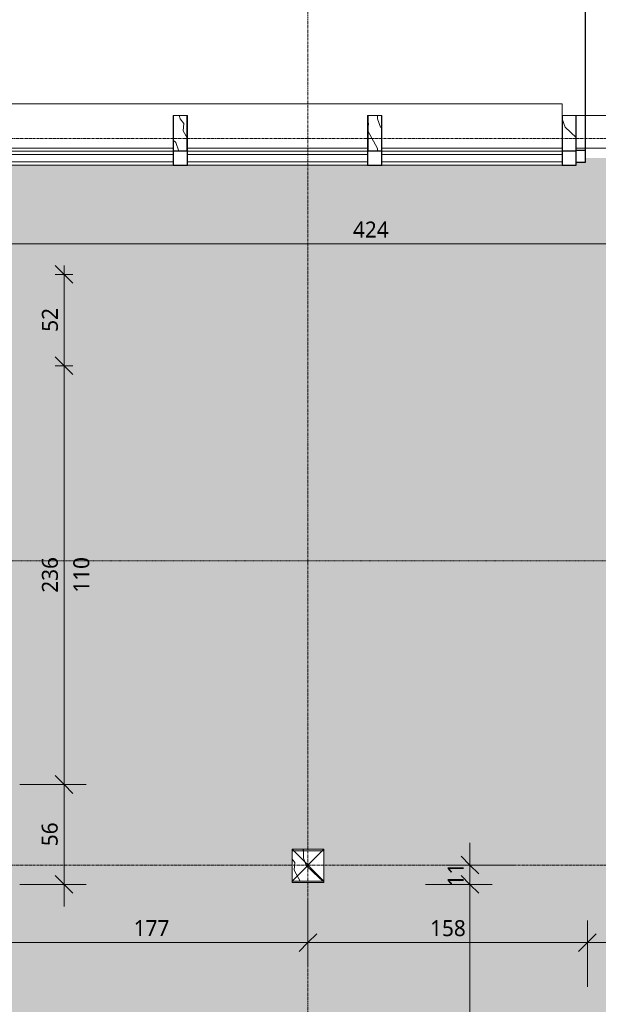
# Model space of a CAD drawing. Header units: millimetres. Extents: x -21522 to 77796, y -25697 to 15217.
# Tile 27 of 256: x 2273 to 5536, y -21440 to -15891. Entities that reach past the tile are written whole.
import ezdxf

# ---------------------------------------------------------------- set-up
doc = ezdxf.new("R2010")
doc.units = ezdxf.units.MM
doc.linetypes.add('Ligne de quadrillage', pattern=[22.225, 12.7, -3.175, 3.175, -3.175])
doc.linetypes.add('Tiret point', pattern=[6.25, 2.5, -1.875, 0, -1.875])
for name, color, linetype, lineweight in [('A-ANNO-DIMS', 211, 'Continuous', 9), ('A-ANNO-DIMS-50', 211, 'Continuous', 9), ('A-AREA-PATT', 32, 'Continuous', 13), ('A-COLS', 52, 'Continuous', 13), ('A-DETL-GENF', 92, 'Continuous', 13), ('A-DOOR', 31, 'Continuous', 25), ('A-DOOR-FRAM', 31, 'Continuous', 25), ('A-FLOR', 192, 'Continuous', 13), ('A-GLAZ-CURT', 52, 'Continuous', 13), ('A-GLAZ-CWMG', 51, 'Continuous', 13), ('C-TOPO-SDVS', 7, 'Continuous', 13), ('G-ANNO-SYMB', 111, 'Continuous', 9), ('S-BEAM', 12, 'Continuous', 13), ('S-GRID', 1, 'Continuous', 9)]:
    doc.layers.add(name, color=color, linetype=linetype, lineweight=lineweight)
doc.styles.add('Trebuchet MS_1', font='trebuc.ttf', dxfattribs={"height": 90})
doc.dimstyles.new('Cotes50e_Intérieur_Ht', dxfattribs={"dimscale": 304.8, "dimtxt": 92.785582, "dimasz": 0.328084, "dimexe": 0.164042, "dimexo": 0.0625, "dimgap": 0.032808, "dimtad": 1, "dimdec": 0, "dimlfac": 0.1, "dimzin": 0, "dimdsep": 46, "dimtxsty": 'Trebuchet MS_1', "dimblk1": 'OBLIQUE', "dimblk2": 'OBLIQUE', "dimsah": 1, "dimcen": 0.09, "dimdle": 0.164042, "dimazin": 0, "dimtfac": 1, "dimtdec": 4, "dimtix": 1, "dimtmove": 0, "dimatfit": 3, "dimfxl": 0.164042, "dimfxlon": 1, "dimtvp": 1, "dimtolj": 1, "dimtzin": 0, "dimarcsym": 2})
doc.dimstyles.new('Cotes50e_Intérieur_Transparent', dxfattribs={"dimscale": 304.8, "dimtxt": 92.785582, "dimasz": 0.328084, "dimexe": 0.410105, "dimexo": 0.0625, "dimgap": 0.036089, "dimtad": 1, "dimdec": 0, "dimlfac": 0.1, "dimzin": 0, "dimdsep": 46, "dimtxsty": 'Trebuchet MS_1', "dimblk1": 'OBLIQUE', "dimblk2": 'OBLIQUE', "dimsah": 1, "dimcen": 0.09, "dimdle": 0.410105, "dimazin": 0, "dimtfac": 1, "dimtdec": 4, "dimtix": 1, "dimtmove": 0, "dimatfit": 3, "dimfxl": 0.82021, "dimfxlon": 1, "dimtvp": 1, "dimtolj": 1, "dimtzin": 0, "dimarcsym": 2})
pattern_1 = [(108.435, (54.145, 0), (-208.24995, 416.49993), [79.025, -579.519]), (139.399, (29.155, 74.97), (-1249.505702, 1041.24372), [38.399, -1881.572]), (136.848, (208.25, 99.96), (-3123.769422, 2915.4788923), [91.346, -4475.934]), (109.983, (141.61, 162.435), (-624.746965, 1666.001328), [48.75, -2388.754]), (90, (124.95, 0), (-208.25, 208.25), [41.65, -166.6]), (118.443, (124.95, 41.65), (1457.75313, -2707.248388), [113.682, -5570.435]), (84.289, (70.805, 141.61), (-208.263648, -1874.248384), [41.858, -2051.029]), (129.806, (74.97, 183.26), (833.0069, -1041.24319), [32.53, -1593.955])]

# ---------------------------------------------------------------- blocks, each defined once
blk = doc.blocks.new('Family - IfcBeam - POUTRE-251918-00_RDC_50e Copie 1')
at = {"layer": 'S-BEAM', "color": 250, "lineweight": 18}
for p, q in [((35863.5, 21318.3), (35817.1, 21318.3)), ((35817.1, 21318.3), (35817.1, 21241.9)), ((35892.1, 21318.3), (35863.5, 21318.3)), ((35892.1, 21194.7), (35892.1, 21318.3)), ((35817.1, 21241.9), (35817.1, 21118.3)), ((35892.1, 21118.3), (35892.1, 21194.7)), ((35817.1, 21118.3), (35845.8, 21118.3)), ((35845.8, 21118.3), (35892.1, 21118.3))]:
    blk.add_line(p, q, dxfattribs=at)
blk = doc.blocks.new('Family - IfcBeam - POUTRE-252008-00_RDC_50e Copie 1')
at = {"layer": 'S-BEAM', "color": 250, "lineweight": 18}
for p, q in [((34767, 21318.3), (34720.6, 21318.3)), ((34720.6, 21318.3), (34720.6, 21241.9)), ((34795.6, 21318.3), (34767, 21318.3)), ((34795.6, 21194.7), (34795.6, 21318.3)), ((34720.6, 21241.9), (34720.6, 21118.3)), ((34795.6, 21118.3), (34795.6, 21194.7)), ((34720.6, 21118.3), (34749.3, 21118.3)), ((34749.3, 21118.3), (34795.6, 21118.3))]:
    blk.add_line(p, q, dxfattribs=at)
blk = doc.blocks.new('Family - IfcBeam - POTEAU-252182-00_RDC_50e Copie 1')
at = {"layer": 'S-BEAM', "color": 250, "lineweight": 18}
for p, q in [((35502.5, 17175.6), (35388.2, 17175.6)), ((35388.2, 17175.6), (35388.2, 17110)), ((35568.2, 17175.6), (35502.5, 17175.6)), ((35568.2, 17061.3), (35568.2, 17175.6)), ((35388.2, 17110), (35388.2, 16995.6)), ((35568.2, 16995.6), (35568.2, 17061.3)), ((35388.2, 16995.6), (35453.8, 16995.6)), ((35453.8, 16995.6), (35568.2, 16995.6))]:
    blk.add_line(p, q, dxfattribs=at)
blk = doc.blocks.new('Family - IfcBeam - POUTRE-252392-00_RDC_50e Copie 1')
at = {"layer": 'S-BEAM', "color": 250, "lineweight": 18}
for p, q in [((36959.9, 21318.3), (36913.6, 21318.3)), ((36913.6, 21318.3), (36913.6, 21241.9)), ((36988.6, 21318.3), (36959.9, 21318.3)), ((36988.6, 21194.7), (36988.6, 21318.3)), ((36913.6, 21241.9), (36913.6, 21118.3)), ((36988.6, 21118.3), (36988.6, 21194.7)), ((36913.6, 21118.3), (36942.3, 21118.3)), ((36942.3, 21118.3), (36988.6, 21118.3))]:
    blk.add_line(p, q, dxfattribs=at)
blk = doc.blocks.new('GROUPE SCOLAIRE ST JULIEN - PRO - Ind A_importrevit_ifc-1-00_RDC_50e Copie 1')
at = {"layer": 'S-BEAM', "color": 250, "lineweight": 18, "rotation": 0.0001649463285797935}
for name in ['Family - IfcBeam - POUTRE-252008-00_RDC_50e Copie 1', 'Family - IfcBeam - POUTRE-251918-00_RDC_50e Copie 1', 'Family - IfcBeam - POUTRE-252392-00_RDC_50e Copie 1', 'Family - IfcBeam - POTEAU-252182-00_RDC_50e Copie 1']:
    blk.add_blockref(name, (-31579, -37749.8), dxfattribs=at)
blk = doc.blocks.new('Panneau système - Vitré-8583815-00_RDC_50e Copie 1')
at = {"layer": 'A-GLAZ-CURT', "color": 30}
for p, q in [((508.2, 20), (-508.2, 20)), ((-508.2, 20), (-508.2, -20)), ((508.2, -20), (508.2, 20)), ((-508.2, -20), (508.2, -20))]:
    blk.add_line(p, q, dxfattribs=at)
blk = doc.blocks.new('Double vitrée - Double vitrée-8399189-00_RDC_50e Copie 1')
at = {"layer": 'A-DOOR', "color": 20}
for p, q in [((-910, -944.6), (-910, -35)), ((910, -944.6), (910, -35))]:
    blk.add_line(p, q, dxfattribs=at)
at = {"layer": 'A-DOOR', "color": 30, "lineweight": 13}
for centre, start, end in [((-910, -35), 270, 0), ((910, -35), 180, 270)]:
    blk.add_arc(centre, 910, start, end, dxfattribs=at)
at = {"layer": 'A-DOOR-FRAM', "color": 20}
for p, q in [((-960, 25), (-910, 25)), ((-960, -45), (-960, 25)), ((-910, 25), (-910, -45)), ((910, -45), (910, 25)), ((910, 25), (960, 25)), ((960, 25), (960, -45)), ((-910, -45), (-960, -45)), ((960, -45), (910, -45))]:
    blk.add_line(p, q, dxfattribs=at)
blk = doc.blocks.new('Meneau rectangulaire - 80 x 80mm-V3-00_RDC_50e Copie 1')
at = {"layer": 'A-GLAZ-CWMG', "color": 20, "lineweight": 25}
for p, q in [((-40, 40), (40, 40)), ((40, 40), (40, -40)), ((-40, -40), (-40, -25)), ((40, -40), (-40, -40))]:
    blk.add_line(p, q, dxfattribs=at)
blk = doc.blocks.new('Meneau rectangulaire - 80 x 80mm-V2-00_RDC_50e Copie 1')
at = {"layer": 'A-GLAZ-CWMG', "color": 20, "lineweight": 25}
for p, q in [((-40, 40), (40, 40)), ((-40, -40), (-40, 40)), ((40, 40), (40, -40)), ((40, -40), (-40, -40))]:
    blk.add_line(p, q, dxfattribs=at)
blk = doc.blocks.new('Meneau rectangulaire - 80 x 80mm-8583803-00_RDC_50e Copie 1')
at = {"layer": 'A-GLAZ-CWMG', "color": 30}
for p, q in [((4315.5, -16631.4), (5332, -16631.4)), ((4315.5, -16711.4), (5332, -16711.4))]:
    blk.add_line(p, q, dxfattribs=at)
blk = doc.blocks.new('Meneau rectangulaire - 80 x 80mm-V4-00_RDC_50e Copie 1')
at = {"layer": 'A-GLAZ-CWMG', "color": 30}
for p, q in [((2122.5, -16631.4), (3139, -16631.4)), ((2131.5, -16711.4), (3139, -16711.4))]:
    blk.add_line(p, q, dxfattribs=at)
blk = doc.blocks.new('Poteau Bois - 180x180-8483352-00_RDC_50e Copie 1')
at = {"layer": 'A-COLS', "color": 30}
for p, q in [((90, 90), (-90, -90)), ((-90, 90), (90, -90))]:
    blk.add_line(p, q, dxfattribs=at)
blk = doc.blocks.new('DIMBLOCK57-00_RDC_50e Copie 1')
at = {"layer": 'A-ANNO-DIMS-50'}
for p, q in [((2131.5, -17154.9), (2131.5, -16904.9)), ((6372, -17154.9), (6372, -16904.9)), ((2131.5, -17154.9), (2181.5, -17104.9)), ((6372, -17154.9), (6422, -17104.9)), ((2006.5, -17154.9), (6372, -17154.9)), ((2131.5, -17154.9), (2081.5, -17204.9)), ((2131.5, -17154.9), (2131.5, -17279.9)), ((6372, -17154.9), (6322, -17204.9)), ((6372, -17154.9), (6372, -17279.9))]:
    blk.add_line(p, q, dxfattribs=at)
at = {"layer": 'A-ANNO-DIMS-50', "color": 0, "insert": (4152.7, -17028.8), "char_height": 90, "width": 237.783, "attachment_point": 1, "line_spacing_factor": 1.048425, "style": 'Trebuchet MS_1'}
blk.add_mtext('424', dxfattribs=at)
blk = doc.blocks.new('_Oblique')
at = {"color": 0, "linetype": 'ByBlock', "lineweight": -2}
blk.add_line((-0.5, -0.5), (0.5, 0.5), dxfattribs=at)
blk = doc.blocks.new('DIMBLOCK85-00_RDC_50e Copie 1')
at = {"layer": 'A-ANNO-DIMS-50'}
for p, q in [((2131.5, -21091.5), (2131.5, -20841.5)), ((3899.1, -21091.5), (3899.1, -20841.5)), ((2131.5, -21091.5), (2181.5, -21041.5)), ((3899.1, -21091.5), (3949.1, -21041.5)), ((2131.5, -21091.5), (2081.5, -21141.5)), ((2131.5, -21091.5), (3899.1, -21091.5)), ((2131.5, -21091.5), (2131.5, -21216.5)), ((3899.1, -21091.5), (3849.1, -21141.5)), ((3899.1, -21091.5), (3899.1, -21216.5))]:
    blk.add_line(p, q, dxfattribs=at)
at = {"layer": 'A-ANNO-DIMS-50', "color": 0, "insert": (2916.2, -20965.4), "char_height": 90, "width": 237.783, "attachment_point": 1, "line_spacing_factor": 1.048425, "style": 'Trebuchet MS_1'}
blk.add_mtext('177', dxfattribs=at)
blk = doc.blocks.new('DIMBLOCK86-00_RDC_50e Copie 1')
at = {"layer": 'A-ANNO-DIMS-50'}
for p, q in [((3899.1, -21091.5), (3899.1, -20841.5)), ((5474.3, -21091.5), (5474.3, -20966.5)), ((3899.1, -21091.5), (3949.1, -21041.5)), ((5474.3, -21091.5), (5524.3, -21041.5)), ((3899.1, -21091.5), (3849.1, -21141.5)), ((3899.1, -21091.5), (5474.3, -21091.5)), ((3899.1, -21091.5), (3899.1, -21216.5)), ((5474.3, -21091.5), (5424.3, -21141.5)), ((5474.3, -21091.5), (5474.3, -21341.5))]:
    blk.add_line(p, q, dxfattribs=at)
at = {"layer": 'A-ANNO-DIMS-50', "color": 0, "insert": (4587.6, -20965.4), "char_height": 90, "width": 237.783, "attachment_point": 1, "line_spacing_factor": 1.048425, "style": 'Trebuchet MS_1'}
blk.add_mtext('158', dxfattribs=at)
blk = doc.blocks.new('DIMBLOCK87-00_RDC_50e Copie 1')
at = {"layer": 'A-ANNO-DIMS-50'}
for p, q in [((7269.7, -21091.5), (7269.7, -20841.5)), ((5474.3, -21091.5), (5474.3, -20966.5)), ((5474.3, -21091.5), (5524.3, -21041.5)), ((7269.7, -21091.5), (7319.7, -21041.5)), ((5474.3, -21091.5), (5424.3, -21141.5)), ((5474.3, -21091.5), (7394.7, -21091.5)), ((5474.3, -21091.5), (5474.3, -21341.5)), ((7269.7, -21091.5), (7219.7, -21141.5)), ((7269.7, -21091.5), (7269.7, -21216.5))]:
    blk.add_line(p, q, dxfattribs=at)
at = {"layer": 'A-ANNO-DIMS-50', "color": 0, "insert": (6272.9, -20965.4), "char_height": 90, "width": 237.783, "attachment_point": 1, "line_spacing_factor": 1.048425, "style": 'Trebuchet MS_1'}
blk.add_mtext('180', dxfattribs=at)
blk = doc.blocks.new('DIMBLOCK169-00_RDC_50e Copie 1')
at = {"layer": 'A-ANNO-DIMS-50'}
for p, q in [((4812.3, -20530.1), (4812.3, -20764.1)), ((4812.3, -20655.1), (4762.3, -20605.1)), ((4812.3, -20655.1), (4687.3, -20655.1)), ((4812.3, -20655.1), (4862.3, -20705.1)), ((4812.3, -20655.1), (5062.3, -20655.1)), ((4812.3, -20764.1), (4762.3, -20714.1)), ((4812.3, -20764.1), (4562.3, -20764.1)), ((4812.3, -20764.1), (4862.3, -20814.1)), ((4812.3, -20764.1), (4937.3, -20764.1))]:
    blk.add_line(p, q, dxfattribs=at)
at = {"layer": 'A-ANNO-DIMS-50', "color": 0, "insert": (4686.1, -20775.6), "char_height": 90, "width": 158.522, "attachment_point": 1, "rotation": 90, "line_spacing_factor": 1.048425, "style": 'Trebuchet MS_1'}
blk.add_mtext('11', dxfattribs=at)
blk = doc.blocks.new('DIMBLOCK170-00_RDC_50e Copie 1')
at = {"layer": 'A-ANNO-DIMS-50'}
for p, q in [((4812.3, -20764.1), (4762.3, -20714.1)), ((4812.3, -20764.1), (4562.3, -20764.1)), ((4812.3, -20764.1), (4812.3, -24665.7)), ((4812.3, -20764.1), (4862.3, -20814.1)), ((4812.3, -20764.1), (4937.3, -20764.1)), ((4812.3, -24665.7), (4762.3, -24615.7)), ((4812.3, -24665.7), (4687.3, -24665.7)), ((4812.3, -24665.7), (4862.3, -24715.7)), ((4812.3, -24665.7), (5062.3, -24665.7))]:
    blk.add_line(p, q, dxfattribs=at)
at = {"layer": 'A-ANNO-DIMS-50', "color": 0, "insert": (4686.1, -22813.9), "char_height": 90, "width": 237.783, "attachment_point": 1, "rotation": 90, "line_spacing_factor": 1.048425, "style": 'Trebuchet MS_1'}
blk.add_mtext('390', dxfattribs=at)
blk = doc.blocks.new('DIMBLOCK172-00_RDC_50e Copie 1')
at = {"layer": 'A-ANNO-DIMS-50'}
for p, q in [((2523.7, -17841.4), (2473.7, -17791.4)), ((2523.7, -17841.4), (2473.7, -17841.4)), ((2523.7, -20251.1), (2523.7, -17841.4)), ((2523.7, -17841.4), (2573.7, -17891.4)), ((2523.7, -17841.4), (2573.7, -17841.4)), ((2523.7, -20201.1), (2473.7, -20151.1)), ((2523.7, -20201.1), (2473.7, -20201.1)), ((2523.7, -20201.1), (2573.7, -20251.1)), ((2523.7, -20201.1), (2573.7, -20201.1))]:
    blk.add_line(p, q, dxfattribs=at)
at = {"layer": 'A-ANNO-DIMS-50', "color": 0, "char_height": 90, "width": 237.783, "attachment_point": 1, "rotation": 90, "line_spacing_factor": 1.048425, "style": 'Trebuchet MS_1'}
for s, insert in [('236', (2398.5, -19120.3)), ('110', (2575.8, -19120.3))]:
    blk.add_mtext(s, dxfattribs=dict(at, insert=insert))
blk = doc.blocks.new('DIMBLOCK173-00_RDC_50e Copie 1')
at = {"layer": 'A-ANNO-DIMS-50'}
for p, q in [((2523.7, -17326.4), (2473.7, -17276.4)), ((2523.7, -17841.4), (2523.7, -17276.4)), ((2523.7, -17326.4), (2473.7, -17326.4)), ((2523.7, -17326.4), (2573.7, -17376.4)), ((2523.7, -17326.4), (2573.7, -17326.4)), ((2523.7, -17841.4), (2473.7, -17791.4)), ((2523.7, -17841.4), (2473.7, -17841.4)), ((2523.7, -17841.4), (2573.7, -17891.4)), ((2523.7, -17841.4), (2573.7, -17841.4))]:
    blk.add_line(p, q, dxfattribs=at)
at = {"layer": 'A-ANNO-DIMS-50', "color": 0, "insert": (2398.5, -17650), "char_height": 90, "width": 158.522, "attachment_point": 1, "rotation": 90, "line_spacing_factor": 1.048425, "style": 'Trebuchet MS_1'}
blk.add_mtext('52', dxfattribs=at)
blk = doc.blocks.new('DIMBLOCK174-00_RDC_50e Copie 1')
at = {"layer": 'A-ANNO-DIMS-50'}
for p, q in [((2523.7, -20889.1), (2523.7, -20076.1)), ((2523.7, -20201.1), (2473.7, -20151.1)), ((2523.7, -20201.1), (2273.7, -20201.1)), ((2523.7, -20201.1), (2573.7, -20251.1)), ((2523.7, -20201.1), (2648.7, -20201.1)), ((2523.7, -20764.1), (2473.7, -20714.1)), ((2523.7, -20764.1), (2273.7, -20764.1)), ((2523.7, -20764.1), (2573.7, -20814.1)), ((2523.7, -20764.1), (2648.7, -20764.1))]:
    blk.add_line(p, q, dxfattribs=at)
at = {"layer": 'A-ANNO-DIMS-50', "color": 0, "insert": (2397.5, -20548.6), "char_height": 90, "width": 158.522, "attachment_point": 1, "rotation": 90, "line_spacing_factor": 1.048425, "style": 'Trebuchet MS_1'}
blk.add_mtext('56', dxfattribs=at)

msp = doc.modelspace()

# ---------------------------------------------------------------- hatches: boundary and pattern name
at = {"layer": 'A-AREA-PATT'}
for points in [[(7269.7, -20601.1), (7269.7, -20507.6), (13081.7, -20507.6), (13081.7, -18709.7), (13074.5, -18709.7), (13074.2, -18803), (13061.1, -18803), (13061.3, -18696.3), (13081.7, -18696.3), (13081.7, -16711.4), (7332, -16711.4), (7331.9, -16696.4), (7282, -16696.4), (7282, -16671.4), (5462, -16671.4), (5462, -16696.4), (5412, -16696.4), (5412, -16711.4), (2131.5, -16711.4), (2131.5, -16876.4), (2082.5, -16876.4), (2082.5, -17776.4), (2131.5, -17776.4), (2131.5, -20601.1), (3809.1, -20601.1), (3809.1, -20565.1), (3989.1, -20565.1), (3989.1, -20601.1), (7165.7, -20601.1)], [(7318.7, -25496.8), (7318.7, -24873.2), (7309.7, -24873.2), (7309.7, -24858.2), (7269.7, -24858.2), (7269.7, -21754.1), (7318.7, -21754.1), (7318.7, -20854.1), (7269.7, -20854.1), (7269.7, -20601.1), (5471.3, -20601.1), (5471.3, -24665.7), (5474.3, -24665.7), (5474.3, -25496.8), (7309.7, -25496.8)]]:
    msp.add_hatch(color=10, dxfattribs=at).paths.add_polyline_path(points)
h = msp.add_hatch(color=10, dxfattribs=at)
h.paths.add_polyline_path([(-80.2, -24759.2), (-80.2, -24705.7), (-65.2, -24705.7), (-65.2, -24665.7), (-15.2, -24665.7), (-15.2, -24275.7), (-10.1, -24231.2), (4.6, -24188.9), (28.5, -24151), (60.1, -24119.3), (98.1, -24095.5), (140.3, -24080.7), (184.8, -24075.7), (475.9, -24075.7), (475.9, -23913.3), (477.1, -23902.4), (480.7, -23892.1), (486.3, -23882.8), (493.9, -23874.9), (503, -23868.8), (513.2, -23864.9), (540.9, -23858.1), (529.9, -23809.4), (486.3, -23820.5), (475.9, -23822.9), (474.6, -23823.1), (468.9, -23822.3), (464.7, -23820.7), (460.5, -23817.7), (457.2, -23813.8), (455.1, -23809.1), (451.2, -23795.1), (451.4, -23790.5), (452.6, -23786.2), (455.1, -23781.8), (457.7, -23778.7), (461.4, -23776.1), (465.6, -23774.3), (570.3, -23750.5), (673.2, -23738.9), (778.7, -23738.9), (883.5, -23750.7), (986.3, -23774.3), (990.5, -23776.1), (994.2, -23778.7), (997.2, -23782.2), (999.8, -23788), (1000.5, -23790.5), (1000.7, -23795.1), (999.8, -23799.5), (996.8, -23809.1), (994.7, -23813.8), (991.4, -23817.7), (986.3, -23821.1), (982.4, -23822.6), (975.9, -23822.9), (972.2, -23822.3), (938.7, -23813.4), (922, -23809.4), (910.9, -23858.1), (938.7, -23864.9), (948.9, -23868.8), (958, -23874.9), (965.6, -23882.8), (971.2, -23892.1), (974.8, -23902.4), (975.9, -23913.3), (975.9, -24075.7), (1275.9, -24075.7), (1275.9, -23913.3), (1277.1, -23902.4), (1280.7, -23892.1), (1286.7, -23882.4), (1293.9, -23874.9), (1303, -23868.8), (1313.2, -23864.9), (1340.9, -23858.1), (1329.9, -23809.4), (1286.3, -23820.5), (1275.9, -23822.9), (1274.6, -23823.1), (1268.9, -23822.3), (1264.7, -23820.7), (1260.5, -23817.7), (1257.2, -23813.8), (1255.1, -23809.1), (1251.2, -23795.1), (1251.4, -23790.5), (1252.6, -23786.2), (1255.1, -23781.8), (1257.7, -23778.7), (1261.4, -23776.1), (1265.6, -23774.3), (1370.3, -23750.5), (1473.2, -23738.9), (1578.7, -23738.9), (1683.5, -23750.7), (1787.2, -23774.7), (1790.5, -23776.1), (1794.2, -23778.7), (1797.2, -23782.2), (1799.8, -23788), (1800.5, -23790.5), (1800.7, -23795.1), (1799.8, -23799.5), (1796.8, -23809.1), (1794.7, -23813.8), (1791.4, -23817.7), (1786.3, -23821.1), (1782.4, -23822.6), (1775.9, -23822.9), (1772.2, -23822.3), (1742.8, -23814.4), (1722, -23809.4), (1710.9, -23858.1), (1738.7, -23864.9), (1748.9, -23868.8), (1758, -23874.9), (1765.6, -23882.8), (1771.2, -23892.1), (1774.8, -23902.4), (1775.9, -23913.3), (1775.9, -24075.7), (2075.9, -24075.7), (2075.9, -23913.3), (2077.1, -23902.4), (2080.7, -23892.1), (2086.3, -23882.8), (2093.9, -23874.9), (2103, -23868.8), (2113.2, -23864.9), (2140.9, -23858.1), (2129.9, -23809.4), (2086.3, -23820.5), (2075.9, -23822.9), (2074.6, -23823.1), (2068.9, -23822.3), (2064.7, -23820.7), (2060.5, -23817.7), (2057.2, -23813.8), (2055.1, -23809.1), (2051.2, -23795.1), (2051.4, -23790.5), (2052.6, -23786.2), (2055.1, -23781.8), (2057.7, -23778.7), (2061.4, -23776.1), (2065.6, -23774.3), (2170.3, -23750.5), (2273.2, -23738.9), (2378.7, -23738.9), (2483.5, -23750.7), (2587.2, -23774.7), (2590.5, -23776.1), (2594.2, -23778.7), (2597.2, -23782.2), (2599.8, -23788), (2600.5, -23790.5), (2600.7, -23795.1), (2599.8, -23799.5), (2596.8, -23809.1), (2594.7, -23813.8), (2591.4, -23817.7), (2586.3, -23821.1), (2582.4, -23822.6), (2575.9, -23822.9), (2572.2, -23822.3), (2547.2, -23815.5), (2522, -23809.4), (2510.9, -23858.1), (2538.7, -23864.9), (2548.9, -23868.8), (2558, -23874.9), (2565.6, -23882.8), (2571.2, -23892.1), (2574.8, -23902.4), (2575.9, -23913.3), (2575.9, -24075.7), (2875.9, -24075.7), (2875.9, -23913.3), (2877.1, -23902.4), (2880.7, -23892.1), (2886.3, -23882.8), (2893.9, -23874.9), (2903, -23868.8), (2913.2, -23864.9), (2940.9, -23858.1), (2929.9, -23809.4), (2886.3, -23820.5), (2875.9, -23822.9), (2874.6, -23823.1), (2868.9, -23822.3), (2864.7, -23820.7), (2860.5, -23817.7), (2857.2, -23813.8), (2855.1, -23809.1), (2851.2, -23795.1), (2851.4, -23790.5), (2852.6, -23786.2), (2855.1, -23781.8), (2857.7, -23778.7), (2861.4, -23776.1), (2865.6, -23774.3), (2970.3, -23750.5), (3073.2, -23738.9), (3178.7, -23738.9), (3283.5, -23750.7), (3387.2, -23774.7), (3390.5, -23776.1), (3394.2, -23778.7), (3397.2, -23782.2), (3399.8, -23788), (3400.5, -23790.5), (3400.7, -23795.1), (3399.8, -23799.5), (3396.8, -23809.1), (3394.7, -23813.8), (3391.4, -23817.7), (3386.3, -23821.1), (3382.4, -23822.6), (3375.9, -23822.9), (3372.2, -23822.3), (3347.2, -23815.5), (3322, -23809.4), (3310.9, -23858.1), (3338.7, -23864.9), (3348.9, -23868.8), (3358, -23874.9), (3365.6, -23882.8), (3371.2, -23892.1), (3374.8, -23902.4), (3375.9, -23913.3), (3375.9, -24075.7), (3675.9, -24075.7), (3675.9, -23913.3), (3677.1, -23902.4), (3680.7, -23892.1), (3686.3, -23882.8), (3693.9, -23874.9), (3703, -23868.8), (3713.2, -23864.9), (3740.9, -23858.1), (3729.9, -23809.4), (3686.3, -23820.5), (3675.9, -23822.9), (3674.6, -23823.1), (3668.9, -23822.3), (3664.7, -23820.7), (3660.5, -23817.7), (3657.2, -23813.8), (3655.1, -23809.1), (3651.2, -23795.1), (3651.4, -23790.5), (3652.6, -23786.2), (3655.1, -23781.8), (3657.7, -23778.7), (3661.4, -23776.1), (3665.6, -23774.3), (3770.3, -23750.5), (3873.2, -23738.9), (3978.7, -23738.9), (4083.5, -23750.7), (4187.2, -23774.7), (4190.5, -23776.1), (4194.2, -23778.7), (4197.2, -23782.2), (4199.8, -23788), (4200.5, -23790.5), (4200.7, -23795.1), (4199.8, -23799.5), (4196.8, -23809.1), (4194.7, -23813.8), (4191.4, -23817.7), (4186.3, -23821.1), (4182.4, -23822.6), (4175.9, -23822.9), (4172.2, -23822.3), (4138.7, -23813.4), (4122, -23809.4), (4110.9, -23858.1), (4138.7, -23864.9), (4148.9, -23868.8), (4158, -23874.9), (4165.6, -23882.8), (4171.2, -23892.1), (4174.8, -23902.4), (4175.9, -23913.3), (4175.9, -24075.7), (4475.9, -24075.7), (4475.9, -23913.3), (4477.1, -23902.4), (4480.7, -23892.1), (4486.3, -23882.8), (4493.9, -23874.9), (4503, -23868.8), (4513.2, -23864.9), (4540.9, -23858.1), (4529.9, -23809.4), (4486.3, -23820.5), (4475.9, -23822.9), (4474.6, -23823.1), (4468.9, -23822.3), (4464.7, -23820.7), (4460.5, -23817.7), (4457.2, -23813.8), (4455.1, -23809.1), (4451.2, -23795.1), (4451.4, -23790.5), (4452.6, -23786.2), (4455.1, -23781.8), (4457.7, -23778.7), (4461.4, -23776.1), (4465.6, -23774.3), (4570.3, -23750.5), (4673.2, -23738.9), (4778.7, -23738.9), (4883.5, -23750.7), (4987.2, -23774.7), (4990.5, -23776.1), (4994.2, -23778.7), (4997.2, -23782.2), (4999.8, -23788), (5000.5, -23790.5), (5000.7, -23795.1), (4999.8, -23799.5), (4996.8, -23809.1), (4994.7, -23813.8), (4991.4, -23817.7), (4986.3, -23821.1), (4982.4, -23822.6), (4975.9, -23822.9), (4972.2, -23822.3), (4936.1, -23812.8), (4922, -23809.4), (4910.9, -23858.1), (4938.7, -23864.9), (4948.9, -23868.8), (4958, -23874.9), (4965.6, -23882.8), (4971.2, -23892.1), (4974.8, -23902.4), (4975.9, -23913.3), (4975.9, -24075.7), (5271.3, -24075.7), (5315.8, -24080.7), (5358.1, -24095.5), (5396, -24119.3), (5427.7, -24151), (5451.5, -24188.9), (5466.3, -24231.2), (5471.3, -24275.7), (5471.3, -20601.1), (3989.1, -20601.1), (3989.1, -20754.1), (3809.1, -20754.1), (3809.1, -20601.1), (2131.5, -20601.1), (2131.5, -20767.1), (-1054.7, -20767.1), (-1054.7, -21134.1), (-1042.1, -21134.4), (-1039.7, -21135.4), (-1037.6, -21137), (-1036, -21139.1), (-1035, -21141.5), (-1034.7, -21144.1), (-1035, -24166.7), (-1036, -24169.1), (-1037.6, -24171.2), (-1039.7, -24172.7), (-1042.1, -24173.7), (-1044.7, -24174.1), (-1054.7, -24174.1), (-1054.7, -24665.7), (-995.2, -24665.7), (-995.2, -24705.7), (-980.2, -24705.7), (-980.2, -24759.2), (-81.9, -24759.2)])
h.paths.add_polyline_path([(4570.3, -23852), (4647.8, -23841), (4725.9, -23837.4), (4804.1, -23841), (4881.6, -23852), (4892.7, -23803.2), (4809.7, -23791.3), (4725.9, -23787.4), (4642.2, -23791.3), (4559.2, -23803.2), (4567.8, -23841)])
h.paths.add_polyline_path([(2481.6, -23852), (2492.7, -23803.2), (2409.7, -23791.3), (2325.9, -23787.4), (2242.2, -23791.3), (2159.2, -23803.2), (2170.3, -23852), (2247.8, -23841), (2325.9, -23837.4), (2404.1, -23841)])
h.paths.add_polyline_path([(881.6, -23852), (892.7, -23803.2), (809.7, -23791.3), (725.9, -23787.4), (642.2, -23791.3), (559.2, -23803.2), (570.3, -23852), (647.8, -23841), (725.9, -23837.4), (804.1, -23841), (844.3, -23846.7)])
h.paths.add_polyline_path([(4081.6, -23852), (4092.7, -23803.2), (4009.7, -23791.3), (3925.9, -23787.4), (3842.2, -23791.3), (3759.2, -23803.2), (3770.3, -23852), (3847.8, -23841), (3925.9, -23837.4), (4004.1, -23841), (4023.7, -23843.8)])
h.paths.add_polyline_path([(2970.3, -23852), (3047.8, -23841), (3125.9, -23837.4), (3204.1, -23841), (3281.6, -23852), (3292.7, -23803.2), (3209.7, -23791.3), (3125.9, -23787.4), (3042.2, -23791.3), (2959.2, -23803.2), (2967.8, -23841)])
h.paths.add_polyline_path([(1681.6, -23852), (1692.7, -23803.2), (1609.7, -23791.3), (1525.9, -23787.4), (1442.2, -23791.3), (1359.2, -23803.2), (1370.3, -23852), (1447.8, -23841), (1525.9, -23837.4), (1604.1, -23841)])
at = {"layer": 'A-COLS'}
h = msp.add_hatch(dxfattribs=at)
h.set_pattern_fill('FP_52', color=30, style=0, pattern_type=2)
h.set_pattern_definition(pattern_1)
h.paths.add_polyline_path([(3139, -16431.4), (3139, -16631.4), (3219, -16631.4), (3219, -16431.4)])
h = msp.add_hatch(dxfattribs=at)
h.set_pattern_fill('FP_52', color=30, style=0, pattern_type=2)
h.set_pattern_definition(pattern_1)
h.paths.add_polyline_path([(4235.5, -16431.4), (4235.5, -16631.4), (4315.5, -16631.4), (4315.5, -16431.4)])
h = msp.add_hatch(dxfattribs=at)
h.set_pattern_fill('FP_52', color=30, style=0, pattern_type=2)
h.set_pattern_definition(pattern_1)
h.paths.add_polyline_path([(5332, -16631.4), (5412, -16631.4), (5412, -16431.4), (5332, -16431.4), (5332, -16626.4)])
h = msp.add_hatch(dxfattribs=at)
h.set_pattern_fill('FP_52', color=30, style=0, pattern_type=2)
h.set_pattern_definition(pattern_1)
h.paths.add_polyline_path([(3989.1, -20565.1), (3809.1, -20565.1), (3809.1, -20745.1), (3989.1, -20745.1)])
at = {"layer": 'A-DETL-GENF'}
h = msp.add_hatch(color=254, dxfattribs=at)
h.paths.add_polyline_path([(-15.2, -24665.7), (-15.2, -24275.7), (-10.1, -24231.2), (4.6, -24188.9), (28.5, -24151), (60.1, -24119.3), (98.1, -24095.5), (140.3, -24080.7), (184.8, -24075.7), (475.9, -24075.7), (475.9, -23913.3), (477.1, -23902.4), (480.7, -23892.1), (486.3, -23882.8), (493.9, -23874.9), (503, -23868.8), (513.2, -23864.9), (540.9, -23858.1), (529.9, -23809.4), (486.3, -23820.5), (475.9, -23822.9), (474.6, -23823.1), (468.9, -23822.3), (464.7, -23820.7), (460.5, -23817.7), (457.2, -23813.8), (455.1, -23809.1), (451.2, -23795.1), (451.4, -23790.5), (452.6, -23786.2), (455.1, -23781.8), (457.7, -23778.7), (461.4, -23776.1), (465.6, -23774.3), (570.3, -23750.5), (673.2, -23738.9), (778.7, -23738.9), (883.5, -23750.7), (987.2, -23774.7), (990.5, -23776.1), (994.2, -23778.7), (997.2, -23782.2), (999.8, -23788), (1000.5, -23790.5), (1000.7, -23795.1), (999.8, -23799.5), (996.8, -23809.1), (994.7, -23813.8), (991.4, -23817.7), (986.3, -23821.1), (982.4, -23822.6), (975.9, -23822.9), (972.2, -23822.3), (938.7, -23813.4), (922, -23809.4), (910.9, -23858.1), (938.7, -23864.9), (948.9, -23868.8), (958, -23874.9), (965.6, -23882.8), (971.2, -23892.1), (974.8, -23902.4), (975.9, -23913.3), (975.9, -24075.7), (1275.9, -24075.7), (1275.9, -23913.3), (1277.1, -23902.4), (1280.7, -23892.1), (1286.7, -23882.4), (1293.9, -23874.9), (1303, -23868.8), (1313.2, -23864.9), (1340.9, -23858.1), (1329.9, -23809.4), (1286.3, -23820.5), (1275.9, -23822.9), (1274.6, -23823.1), (1268.9, -23822.3), (1264.7, -23820.7), (1260.5, -23817.7), (1257.2, -23813.8), (1255.1, -23809.1), (1251.2, -23795.1), (1251.4, -23790.5), (1252.6, -23786.2), (1255.1, -23781.8), (1257.7, -23778.7), (1261.4, -23776.1), (1265.6, -23774.3), (1370.3, -23750.5), (1473.2, -23738.9), (1578.7, -23738.9), (1683.5, -23750.7), (1787.2, -23774.7), (1790.5, -23776.1), (1794.2, -23778.7), (1797.2, -23782.2), (1799.8, -23788), (1800.5, -23790.5), (1800.7, -23795.1), (1799.8, -23799.5), (1796.8, -23809.1), (1794.7, -23813.8), (1791.4, -23817.7), (1786.3, -23821.1), (1782.4, -23822.6), (1775.9, -23822.9), (1772.2, -23822.3), (1742.8, -23814.4), (1722, -23809.4), (1710.9, -23858.1), (1738.7, -23864.9), (1748.9, -23868.8), (1758, -23874.9), (1765.6, -23882.8), (1771.2, -23892.1), (1774.8, -23902.4), (1775.9, -23913.3), (1775.9, -24075.7), (2075.9, -24075.7), (2075.9, -23913.3), (2077.1, -23902.4), (2080.7, -23892.1), (2086.3, -23882.8), (2093.9, -23874.9), (2103, -23868.8), (2113.2, -23864.9), (2140.9, -23858.1), (2129.9, -23809.4), (2086.3, -23820.5), (2075.9, -23822.9), (2074.6, -23823.1), (2068.9, -23822.3), (2064.7, -23820.7), (2060.5, -23817.7), (2057.2, -23813.8), (2055.1, -23809.1), (2051.2, -23795.1), (2051.4, -23790.5), (2052.6, -23786.2), (2055.1, -23781.8), (2057.7, -23778.7), (2061.4, -23776.1), (2065.6, -23774.3), (2170.3, -23750.5), (2273.2, -23738.9), (2378.7, -23738.9), (2483.5, -23750.7), (2587.2, -23774.7), (2590.5, -23776.1), (2594.2, -23778.7), (2597.2, -23782.2), (2599.8, -23788), (2600.5, -23790.5), (2600.7, -23795.1), (2599.8, -23799.5), (2596.8, -23809.1), (2594.7, -23813.8), (2591.4, -23817.7), (2586.3, -23821.1), (2582.4, -23822.6), (2575.9, -23822.9), (2572.2, -23822.3), (2547.2, -23815.5), (2522, -23809.4), (2510.9, -23858.1), (2538.7, -23864.9), (2548.9, -23868.8), (2558, -23874.9), (2565.6, -23882.8), (2571.2, -23892.1), (2574.8, -23902.4), (2575.9, -23913.3), (2575.9, -24075.7), (2875.9, -24075.7), (2875.9, -23913.3), (2877.1, -23902.4), (2880.7, -23892.1), (2886.3, -23882.8), (2893.9, -23874.9), (2903, -23868.8), (2913.2, -23864.9), (2940.9, -23858.1), (2929.9, -23809.4), (2886.3, -23820.5), (2875.9, -23822.9), (2874.6, -23823.1), (2868.9, -23822.3), (2864.7, -23820.7), (2860.5, -23817.7), (2857.2, -23813.8), (2855.1, -23809.1), (2851.2, -23795.1), (2851.4, -23790.5), (2852.6, -23786.2), (2855.1, -23781.8), (2857.7, -23778.7), (2861.4, -23776.1), (2865.6, -23774.3), (2970.3, -23750.5), (3073.2, -23738.9), (3178.7, -23738.9), (3283.5, -23750.7), (3387.2, -23774.7), (3390.5, -23776.1), (3394.2, -23778.7), (3397.2, -23782.2), (3399.8, -23788), (3400.5, -23790.5), (3400.7, -23795.1), (3399.8, -23799.5), (3396.8, -23809.1), (3394.7, -23813.8), (3391.4, -23817.7), (3386.3, -23821.1), (3382.4, -23822.6), (3375.9, -23822.9), (3372.2, -23822.3), (3347.2, -23815.5), (3322, -23809.4), (3310.9, -23858.1), (3338.7, -23864.9), (3348.9, -23868.8), (3358, -23874.9), (3365.6, -23882.8), (3371.2, -23892.1), (3374.8, -23902.4), (3375.9, -23913.3), (3375.9, -24075.7), (3675.9, -24075.7), (3675.9, -23913.3), (3677.1, -23902.4), (3680.7, -23892.1), (3686.3, -23882.8), (3693.9, -23874.9), (3703, -23868.8), (3713.2, -23864.9), (3740.9, -23858.1), (3729.9, -23809.4), (3686.3, -23820.5), (3675.9, -23822.9), (3674.6, -23823.1), (3668.9, -23822.3), (3664.7, -23820.7), (3660.5, -23817.7), (3657.2, -23813.8), (3655.1, -23809.1), (3651.2, -23795.1), (3651.4, -23790.5), (3652.6, -23786.2), (3655.1, -23781.8), (3657.7, -23778.7), (3661.4, -23776.1), (3665.6, -23774.3), (3770.3, -23750.5), (3873.2, -23738.9), (3978.7, -23738.9), (4083.5, -23750.7), (4187.2, -23774.7), (4190.5, -23776.1), (4194.2, -23778.7), (4197.2, -23782.2), (4199.8, -23788), (4200.5, -23790.5), (4200.7, -23795.1), (4199.8, -23799.5), (4196.8, -23809.1), (4194.7, -23813.8), (4191.4, -23817.7), (4186.3, -23821.1), (4182.4, -23822.6), (4175.9, -23822.9), (4172.2, -23822.3), (4138.7, -23813.4), (4122, -23809.4), (4110.9, -23858.1), (4138.7, -23864.9), (4148.9, -23868.8), (4158, -23874.9), (4165.6, -23882.8), (4171.2, -23892.1), (4174.8, -23902.4), (4175.9, -23913.3), (4175.9, -24075.7), (4475.9, -24075.7), (4475.9, -23913.3), (4477.1, -23902.4), (4480.7, -23892.1), (4486.3, -23882.8), (4493.9, -23874.9), (4503, -23868.8), (4513.2, -23864.9), (4540.9, -23858.1), (4529.9, -23809.4), (4486.3, -23820.5), (4475.9, -23822.9), (4474.6, -23823.1), (4468.9, -23822.3), (4464.7, -23820.7), (4460.5, -23817.7), (4457.2, -23813.8), (4455.1, -23809.1), (4451.2, -23795.1), (4451.4, -23790.5), (4452.6, -23786.2), (4455.1, -23781.8), (4457.7, -23778.7), (4461.4, -23776.1), (4465.6, -23774.3), (4570.3, -23750.5), (4673.2, -23738.9), (4778.7, -23738.9), (4883.5, -23750.7), (4987.2, -23774.7), (4990.5, -23776.1), (4994.2, -23778.7), (4997.2, -23782.2), (4999.8, -23788), (5000.5, -23790.5), (5000.7, -23795.1), (4999.8, -23799.5), (4996.8, -23809.1), (4994.7, -23813.8), (4991.4, -23817.7), (4986.3, -23821.1), (4982.4, -23822.6), (4975.9, -23822.9), (4972.2, -23822.3), (4936.1, -23812.8), (4922, -23809.4), (4910.9, -23858.1), (4938.7, -23864.9), (4948.9, -23868.8), (4958, -23874.9), (4965.6, -23882.8), (4971.2, -23892.1), (4974.8, -23902.4), (4975.9, -23913.3), (4975.9, -24075.7), (5271.3, -24075.7), (5315.8, -24080.7), (5358.1, -24095.5), (5396, -24119.3), (5427.7, -24151), (5451.5, -24188.9), (5466.3, -24231.2), (5471.3, -24275.7), (5471.3, -22764.1), (5465.1, -22607.2), (5446.7, -22451.2), (5416, -22297.2), (5373.4, -22146), (5319.1, -21998.7), (5253.3, -21856.1), (5176.6, -21719.1), (5089.3, -21588.5), (4992.1, -21465.2), (4885.5, -21349.9), (4770.2, -21243.3), (4646.9, -21146), (4516.3, -21058.8), (4379.3, -20982.1), (4236.7, -20916.3), (4089.3, -20862), (3938.2, -20819.3), (3784.2, -20788.7), (3628.2, -20770.2), (3471.3, -20764.1), (-1054.7, -20764.1), (-1054.7, -24665.7), (-81.9, -24665.7)])
h.paths.add_polyline_path([(881.6, -23852), (892.7, -23803.2), (809.7, -23791.3), (725.9, -23787.4), (642.2, -23791.3), (559.2, -23803.2), (570.3, -23852), (647.8, -23841), (725.9, -23837.4), (804.1, -23841), (830.5, -23844.8)])
h.paths.add_polyline_path([(4570.3, -23852), (4647.8, -23841), (4725.9, -23837.4), (4804.1, -23841), (4881.6, -23852), (4892.7, -23803.2), (4809.7, -23791.3), (4725.9, -23787.4), (4642.2, -23791.3), (4559.2, -23803.2), (4567.8, -23841)])
h.paths.add_polyline_path([(2481.6, -23852), (2492.7, -23803.2), (2409.7, -23791.3), (2325.9, -23787.4), (2242.2, -23791.3), (2159.2, -23803.2), (2170.3, -23852), (2247.8, -23841), (2325.9, -23837.4), (2404.1, -23841)])
h.paths.add_polyline_path([(4081.6, -23852), (4092.7, -23803.2), (4009.7, -23791.3), (3925.9, -23787.4), (3842.2, -23791.3), (3759.2, -23803.2), (3770.3, -23852), (3847.8, -23841), (3925.9, -23837.4), (4004.1, -23841), (4023.7, -23843.8)])
h.paths.add_polyline_path([(3281.6, -23852), (3292.7, -23803.2), (3209.7, -23791.3), (3125.9, -23787.4), (3042.2, -23791.3), (2959.2, -23803.2), (2970.3, -23852), (3047.8, -23841), (3125.9, -23837.4), (3204.1, -23841)])
h.paths.add_polyline_path([(1370.3, -23852), (1447.8, -23841), (1525.9, -23837.4), (1604.1, -23841), (1681.6, -23852), (1692.7, -23803.2), (1609.7, -23791.3), (1525.9, -23787.4), (1442.2, -23791.3), (1359.2, -23803.2), (1367.8, -23841)])

# ---------------------------------------------------------------- linework, layer by layer
at = {"layer": 'A-COLS', "color": 30}
for p, q in [((3219, -16431.4), (3139, -16431.4)), ((3139, -16431.4), (3139, -16631.4)), ((3219, -16631.4), (3219, -16431.4)), ((4315.5, -16431.4), (4235.5, -16431.4)), ((4235.5, -16431.4), (4235.5, -16631.4)), ((4315.5, -16631.4), (4315.5, -16431.4)), ((5412, -16431.4), (5332, -16431.4)), ((5332, -16431.4), (5332, -16631.4)), ((5412, -16626.4), (5412, -16431.4)), ((3139, -16631.4), (3219, -16631.4)), ((4235.5, -16631.4), (4315.5, -16631.4)), ((5332, -16631.4), (5412, -16631.4)), ((3989.1, -20565.1), (3809.1, -20565.1)), ((3809.1, -20565.1), (3809.1, -20745.1)), ((3989.1, -20745.1), (3989.1, -20565.1)), ((3809.1, -20745.1), (3989.1, -20745.1))]:
    msp.add_line(p, q, dxfattribs=at)
at = {"layer": 'A-FLOR', "color": 30}
for p, q in [((3139, -16615.9), (2122.5, -16615.9)), ((4235.5, -16615.9), (3219, -16615.9)), ((5332, -16615.9), (4315.5, -16615.9)), ((7332, -16615.9), (5412, -16615.9))]:
    msp.add_line(p, q, dxfattribs=at)
at = {"layer": 'C-TOPO-SDVS'}
for p, q in [((1523, -16365.9), (5332, -16365.9)), ((5332, -16365.9), (5332, -16431.4)), ((5412, -16431.4), (7332, -16431.4))]:
    msp.add_line(p, q, dxfattribs=at)
at = {"layer": 'G-ANNO-SYMB', "linetype": 'Tiret point'}
msp.add_line((25455.8, -18940.7), (-15081.6, -18940.7), dxfattribs=at)
at = {"layer": 'S-GRID', "linetype": 'Ligne de quadrillage'}
for p, q in [((3899.1, 13831.3), (3899.1, -25037.2)), ((24853.2, -16560.9), (-13724, -16560.9)), ((24853.2, -20655.1), (-13724, -20655.1))]:
    msp.add_line(p, q, dxfattribs=at)

# ---------------------------------------------------------------- block references
at = {"lineweight": 5}
msp.add_blockref('GROUPE SCOLAIRE ST JULIEN - PRO - Ind A_importrevit_ifc-1-00_RDC_50e Copie 1', (0, 0), dxfattribs=at)
at = {"layer": 'A-COLS', "color": 30}
msp.add_blockref('Poteau Bois - 180x180-8483352-00_RDC_50e Copie 1', (3899.1, -20655.1), dxfattribs=at)
at = {"layer": 'A-DOOR', "color": 30, "lineweight": 13, "rotation": 180}
msp.add_blockref('Double vitrée - Double vitrée-8399189-00_RDC_50e Copie 1', (6372, -16671.4), dxfattribs=at)
at = {"layer": 'A-GLAZ-CURT', "color": 30, "rotation": 180}
for p in [(2630.8, -16671.4), (3727.3, -16671.4), (4823.8, -16671.4)]:
    msp.add_blockref('Panneau système - Vitré-8583815-00_RDC_50e Copie 1', p, dxfattribs=at)
at = {"layer": 'A-GLAZ-CWMG', "color": 30}
for name, p in [('Meneau rectangulaire - 80 x 80mm-V4-00_RDC_50e Copie 1', (0, 0)), ('Meneau rectangulaire - 80 x 80mm-8583803-00_RDC_50e Copie 1', (-1096.5, 0)), ('Meneau rectangulaire - 80 x 80mm-8583803-00_RDC_50e Copie 1', (0, 0))]:
    msp.add_blockref(name, p, dxfattribs=at)
at = {"layer": 'A-GLAZ-CWMG', "color": 30, "extrusion": (0, 0, -1)}
for name, p in [('Meneau rectangulaire - 80 x 80mm-V2-00_RDC_50e Copie 1', (-3179, -16671.4)), ('Meneau rectangulaire - 80 x 80mm-V2-00_RDC_50e Copie 1', (-4275.5, -16671.4)), ('Meneau rectangulaire - 80 x 80mm-V3-00_RDC_50e Copie 1', (-5372, -16671.4))]:
    msp.add_blockref(name, p, dxfattribs=at)

# ---------------------------------------------------------------- dimensions: what is measured, and where the dimension line sits
at = {"layer": 'A-ANNO-DIMS'}
for base, p1, p2, override, picture, middle in [((6372, -17154.9), (2131.5, -16904.9), (6372, -16904.9), {"dimpost": '<>', "dimfxl": 4240.444627}, 'DIMBLOCK57-00_RDC_50e Copie 1', (4251.8, -17098.8)), ((3899.1, -21091.5), (2131.5, -20841.5), (3899.1, -20841.5), {"dimpost": '<>', "dimfxl": 1767.539997}, 'DIMBLOCK85-00_RDC_50e Copie 1', (3015.3, -21035.5)), ((5474.3, -21091.5), (3899.1, -20841.5), (5474.3, -21341.5), {"dimpost": '<>', "dimfxl": 1652.655428}, 'DIMBLOCK86-00_RDC_50e Copie 1', (4686.7, -21034.7)), ((7269.7, -21091.5), (5474.3, -21341.5), (7269.7, -20841.5), {"dimpost": '<>', "dimfxl": 1863.722188}, 'DIMBLOCK87-00_RDC_50e Copie 1', (6372, -21034.7))]:
    dim = msp.add_linear_dim(base=base, p1=p1, p2=p2, dimstyle='Cotes50e_Intérieur_Transparent', override=override, dxfattribs=at)
    dim.commit()
    dim.dimension.update_dxf_attribs({"geometry": picture, "text_midpoint": middle})
for base, p1, p2, dimstyle, override, picture, middle in [((2523.7057209, -17326.4097719), (2473.7057209, -17841.4097719), (2473.7057209, -17326.4097719), 'Cotes50e_Intérieur_Ht', {"dimpost": '<>', "dimfxl": 515}, 'DIMBLOCK173-00_RDC_50e Copie 1', (2467.917844, -17583.9097719)), ((2523.7, -20201.1), (2273.7, -20764.1), (2273.7, -20201.1), 'Cotes50e_Intérieur_Transparent', {"dimpost": '<>', "dimfxl": 563}, 'DIMBLOCK174-00_RDC_50e Copie 1', (2466.8, -20482.6)), ((4812.3, -20764.1), (5062.3, -20655.1), (4562.3, -20764.1), 'Cotes50e_Intérieur_Transparent', {"dimpost": '<>', "dimfxl": 511.740888}, 'DIMBLOCK169-00_RDC_50e Copie 1', (4756.3, -20709.6)), ((4812.3, -24665.7), (4562.3, -20764.1), (5062.3, -24665.7), 'Cotes50e_Intérieur_Transparent', {"dimpost": '<>', "dimfxl": 3933.50231}, 'DIMBLOCK170-00_RDC_50e Copie 1', (4755.3, -22714.9))]:
    dim = msp.add_linear_dim(base=base, p1=p1, p2=p2, angle=90, dimstyle=dimstyle, override=override, dxfattribs=at)
    dim.commit()
    dim.dimension.update_dxf_attribs({"geometry": picture, "text_midpoint": middle})
dim = msp.add_linear_dim(base=(2523.7, -17841.4), p1=(2473.7, -20201.1), p2=(2473.7, -17841.4), angle=90, text='<>\\X110', dimstyle='Cotes50e_Intérieur_Ht', override={"dimpost": '<>', "dimfxl": 2359.663303}, dxfattribs=at)
dim.commit()
dim.dimension.update_dxf_attribs({"geometry": 'DIMBLOCK172-00_RDC_50e Copie 1', "text_midpoint": (2523.7, -19021.2)})

doc.saveas('drawing.dxf')
